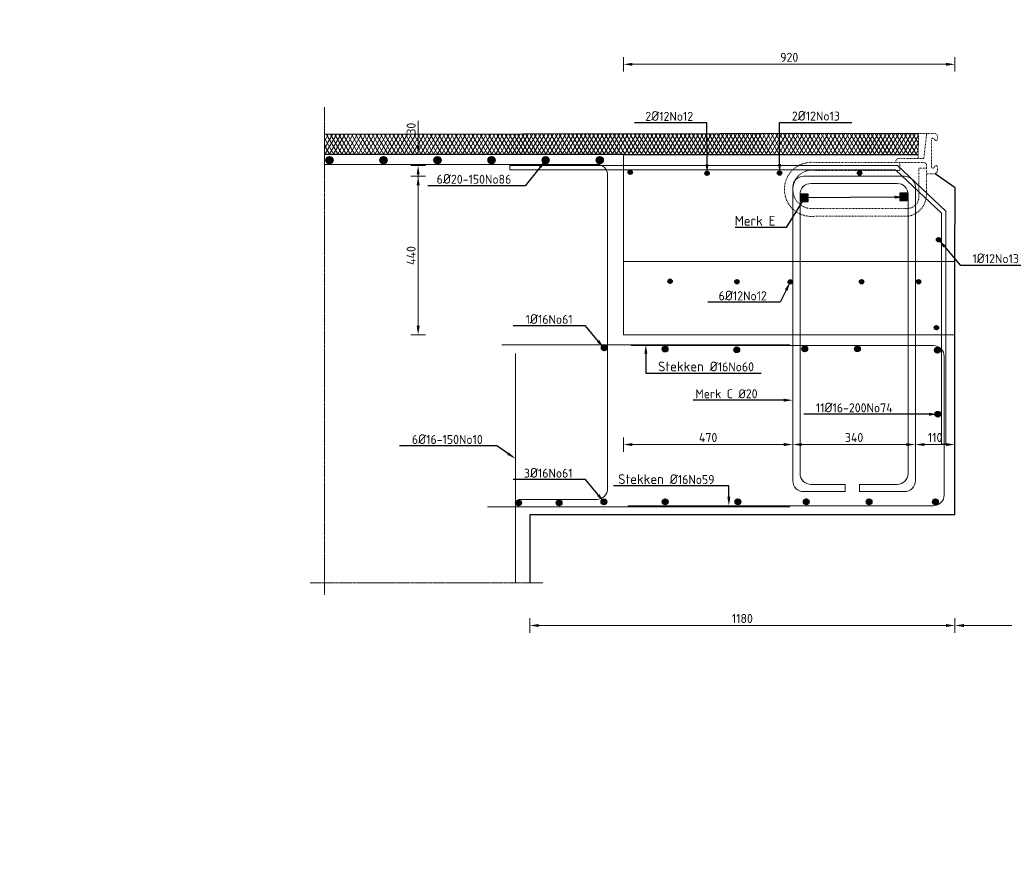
# Model space of a CAD drawing. Header units: millimetres. Extents: x -8028558 to 327273, y -63352 to 83293.
# Tile 73 of 195: x 98074 to 100806, y -25662 to -23295. Entities that reach past the tile are written whole.
import ezdxf
from ezdxf import colors
from ezdxf.entities.mleader import LeaderData, LeaderLine
from ezdxf.math import Vec2, Vec3

# ---------------------------------------------------------------- set-up
doc = ezdxf.new("R2010")
doc.units = ezdxf.units.MM
doc.linetypes.add('NLCS-HIDDEN', pattern=[4, 2, -2])
doc.linetypes.add('XX-AFBREEK', pattern=[7, 4, -1, 1, -1])
for name, color, linetype, lineweight in [('B-CO-BC-AFBREEKLIJN-G', 7, 'XX-AFBREEK', 18), ('B-CO-BC-BETONVORM-AD', 252, 'Continuous', 18), ('B-CO-BC-BETONVORM-GD', 90, 'Continuous', 25), ('B-CO-BC-BETONVORM-M', 7, 'Continuous', 18), ('B-CO-BC-STORTNAAD-G', 10, 'BC-STORTNAAD', 18), ('B-CO-BC-WAPENING-GD', 130, 'Continuous', 25), ('B-CO-BC-WAPENING_HOOFDWAPENING-G', 170, 'Continuous', 18), ('B-CO-SC-STAALVORM-GN', 10, 'NLCS-HIDDEN', 13), ('B-CO-VH-VERHARDING_ASFALT-A', 252, 'Continuous', 18), ('V-CO-BC-BETONVORM-M', 7, 'Continuous', 18), ('X-XX-AL-T25', 7, 'Continuous', 25), ('X-XX-AL-VERWIJZING-T25', 7, 'Continuous', 25)]:
    doc.layers.add(name, color=color, linetype=linetype, lineweight=lineweight)
doc.styles.add('NLCS-ISO-MM10-T25', font='NLCS-ISO.ttf', dxfattribs={"height": 25})
doc.linetypes.add('BC-STORTNAAD', pattern='A,15,-1,[175,NLCS.SHX,S=1,R=0,X=0,Y=0],-1', length=17)
doc.dimstyles.new('NLCS-MM10-T25-PIJL_L0_H0', dxfattribs={"dimscale": 10, "dimtxt": 2.5, "dimasz": 2.5, "dimexe": 2, "dimexo": 2, "dimgap": 0.7, "dimtad": 1, "dimdec": 0, "dimzin": 0, "dimdsep": 46, "dimtxsty": 'NLCS-ISO-MM10-T25', "dimcen": 0, "dimdle": 2, "dimclrd": 256, "dimclre": 256, "dimclrt": 256, "dimadec": 0, "dimazin": 0, "dimtfac": 1, "dimtdec": 3, "dimtofl": 0, "dimtmove": 0, "dimatfit": 3, "dimfxl": 2, "dimfxlon": 1, "dimtfillclr": 256, "dimtolj": 1, "dimtzin": 0, "dimlwd": -1, "dimlwe": -1, "dimarcsym": 0})

# ---------------------------------------------------------------- blocks, each defined once
blk = doc.blocks.new('*D2028')
at = {"layer": 'B-CO-BC-BETONVORM-M', "transparency": 16777216}
for p, q in [((100219.5, -24454.5), (100219.5, -24494.5)), ((100559.5, -24454.5), (100559.5, -24494.5)), ((100244.5, -24474.5), (100534.5, -24474.5))]:
    blk.add_line(p, q, dxfattribs=at)
for points in [[(100244.5, -24470.3), (100244.5, -24478.7), (100219.5, -24474.5)], [(100534.5, -24470.3), (100534.5, -24478.7), (100559.5, -24474.5)]]:
    blk.add_solid(points, dxfattribs=at)
at = {"layer": 'B-CO-BC-BETONVORM-M', "transparency": 16777216, "insert": (100389.5, -24455), "char_height": 25, "attachment_point": 5, "style": 'NLCS-ISO-MM10-T25'}
blk.add_mtext('\\A1;340', dxfattribs=at)
blk = doc.blocks.new('*D1925')
at = {"layer": 'V-CO-BC-BETONVORM-M', "transparency": 16777216}
for p, q in [((100559.5, -24454.5), (100559.5, -24494.5)), ((100669.5, -24454.5), (100669.5, -24494.5)), ((100584.5, -24474.5), (100644.5, -24474.5))]:
    blk.add_line(p, q, dxfattribs=at)
for points in [[(100584.5, -24470.3), (100584.5, -24478.7), (100559.5, -24474.5)], [(100644.5, -24470.3), (100644.5, -24478.7), (100669.5, -24474.5)]]:
    blk.add_solid(points, dxfattribs=at)
at = {"layer": 'V-CO-BC-BETONVORM-M', "transparency": 16777216, "insert": (100614.5, -24455), "char_height": 25, "attachment_point": 5, "style": 'NLCS-ISO-MM10-T25'}
blk.add_mtext('\\A1;110', dxfattribs=at)
blk = doc.blocks.new('*D1926')
at = {"layer": 'V-CO-BC-BETONVORM-M', "transparency": 16777216}
for p, q in [((99749.5, -23439.2), (99749.5, -23399.2)), ((100669.5, -23439.2), (100669.5, -23399.2)), ((99774.5, -23419.2), (100644.5, -23419.2))]:
    blk.add_line(p, q, dxfattribs=at)
for points in [[(99774.5, -23415), (99774.5, -23423.3), (99749.5, -23419.2)], [(100644.5, -23415), (100644.5, -23423.3), (100669.5, -23419.2)]]:
    blk.add_solid(points, dxfattribs=at)
at = {"layer": 'V-CO-BC-BETONVORM-M', "transparency": 16777216, "insert": (100209.5, -23399.7), "char_height": 25, "attachment_point": 5, "style": 'NLCS-ISO-MM10-T25'}
blk.add_mtext('\\A1;920', dxfattribs=at)
blk = doc.blocks.new('*D1927')
at = {"layer": 'V-CO-BC-BETONVORM-M', "transparency": 16777216}
for p, q in [((100893.5, -24169.9), (100933.5, -24169.9)), ((100913.5, -24644.9), (100913.5, -24194.9)), ((100893.5, -24669.9), (100933.5, -24669.9))]:
    blk.add_line(p, q, dxfattribs=at)
for points in [[(100909.3, -24194.9), (100917.6, -24194.9), (100913.5, -24169.9)], [(100909.3, -24644.9), (100917.6, -24644.9), (100913.5, -24669.9)]]:
    blk.add_solid(points, dxfattribs=at)
at = {"layer": 'V-CO-BC-BETONVORM-M', "transparency": 16777216, "insert": (100894, -24419.9), "char_height": 25, "attachment_point": 5, "rotation": 90, "style": 'NLCS-ISO-MM10-T25'}
blk.add_mtext('\\A1;500', dxfattribs=at)
blk = doc.blocks.new('*D2003')
at = {"layer": 'V-CO-BC-BETONVORM-M', "transparency": 16777216}
for p, q in [((99489.5, -24956.8), (99489.5, -24996.8)), ((100669.5, -24956.8), (100669.5, -24996.8)), ((100644.5, -24976.8), (99514.5, -24976.8))]:
    blk.add_line(p, q, dxfattribs=at)
for points in [[(99514.5, -24972.6), (99514.5, -24981), (99489.5, -24976.8)], [(100644.5, -24972.6), (100644.5, -24981), (100669.5, -24976.8)]]:
    blk.add_solid(points, dxfattribs=at)
at = {"layer": 'V-CO-BC-BETONVORM-M', "transparency": 16777216, "insert": (100079.5, -24957.3), "char_height": 25, "attachment_point": 5, "style": 'NLCS-ISO-MM10-T25'}
blk.add_mtext('\\A1;1180', dxfattribs=at)
blk = doc.blocks.new('*D2004')
at = {"layer": 'V-CO-BC-BETONVORM-M', "transparency": 16777216}
for p, q in [((100669.5, -24956.8), (100669.5, -24996.8)), ((101122.3, -24956.8), (101122.3, -24996.8)), ((101097.3, -24976.8), (100694.5, -24976.8))]:
    blk.add_line(p, q, dxfattribs=at)
for points in [[(100694.5, -24972.6), (100694.5, -24981), (100669.5, -24976.8)], [(101097.3, -24972.6), (101097.3, -24981), (101122.3, -24976.8)]]:
    blk.add_solid(points, dxfattribs=at)
at = {"layer": 'V-CO-BC-BETONVORM-M', "transparency": 16777216, "insert": (100895.9, -24957.3), "char_height": 25, "attachment_point": 5, "style": 'NLCS-ISO-MM10-T25'}
blk.add_mtext('\\A1;Var', dxfattribs=at)
blk = doc.blocks.new('*D1991')
at = {"layer": 'V-CO-BC-BETONVORM-M', "transparency": 16777216}
for p, q in [((100893.5, -23669.9), (100933.5, -23669.9)), ((100913.5, -24144.9), (100913.5, -23694.9)), ((100893.5, -24169.9), (100933.5, -24169.9))]:
    blk.add_line(p, q, dxfattribs=at)
for points in [[(100909.3, -23694.9), (100917.6, -23694.9), (100913.5, -23669.9)], [(100909.3, -24144.9), (100917.6, -24144.9), (100913.5, -24169.9)]]:
    blk.add_solid(points, dxfattribs=at)
at = {"layer": 'V-CO-BC-BETONVORM-M', "transparency": 16777216, "insert": (100894, -23919.9), "char_height": 25, "attachment_point": 5, "rotation": 90, "style": 'NLCS-ISO-MM10-T25'}
blk.add_mtext('\\A1;500', dxfattribs=at)
blk = doc.blocks.new('*D1992')
at = {"layer": 'V-CO-BC-BETONVORM-M', "transparency": 16777216}
for p, q in [((99199.7, -23729.9), (99159.7, -23729.9)), ((99179.7, -24144.9), (99179.7, -23754.9)), ((99199.7, -24169.9), (99159.7, -24169.9))]:
    blk.add_line(p, q, dxfattribs=at)
for points in [[(99175.6, -23754.9), (99183.9, -23754.9), (99179.7, -23729.9)], [(99175.6, -24144.9), (99183.9, -24144.9), (99179.7, -24169.9)]]:
    blk.add_solid(points, dxfattribs=at)
at = {"layer": 'V-CO-BC-BETONVORM-M', "transparency": 16777216, "insert": (99160.2, -23949.9), "char_height": 25, "attachment_point": 5, "rotation": 90, "style": 'NLCS-ISO-MM10-T25'}
blk.add_mtext('\\A1;440', dxfattribs=at)
blk = doc.blocks.new('*D1993')
at = {"layer": 'V-CO-BC-BETONVORM-M', "transparency": 16777216}
for p, q in [((99179.7, -23644.9), (99179.7, -23575.9)), ((99199.7, -23669.9), (99159.7, -23669.9)), ((99199.7, -23699.9), (99159.7, -23699.9)), ((99179.7, -23724.9), (99179.7, -23749.9))]:
    blk.add_line(p, q, dxfattribs=at)
for points in [[(99175.6, -23644.9), (99183.9, -23644.9), (99179.7, -23669.9)], [(99175.6, -23724.9), (99183.9, -23724.9), (99179.7, -23699.9)]]:
    blk.add_solid(points, dxfattribs=at)
at = {"layer": 'V-CO-BC-BETONVORM-M', "transparency": 16777216, "insert": (99160.2, -23597.9), "char_height": 25, "attachment_point": 5, "rotation": 90, "style": 'NLCS-ISO-MM10-T25'}
blk.add_mtext('\\A1;30', dxfattribs=at)
blk = doc.blocks.new('*D2033')
at = {"layer": 'B-CO-BC-BETONVORM-M', "transparency": 16777216}
for p, q in [((99749.5, -24454.5), (99749.5, -24494.5)), ((100219.5, -24494.5), (100219.5, -24454.5)), ((99774.5, -24474.5), (100194.5, -24474.5))]:
    blk.add_line(p, q, dxfattribs=at)
for points in [[(99774.5, -24470.3), (99774.5, -24478.7), (99749.5, -24474.5)], [(100194.5, -24470.3), (100194.5, -24478.7), (100219.5, -24474.5)]]:
    blk.add_solid(points, dxfattribs=at)
at = {"layer": 'B-CO-BC-BETONVORM-M', "transparency": 16777216, "insert": (99984.5, -24455), "char_height": 25, "attachment_point": 5, "style": 'NLCS-ISO-MM10-T25'}
blk.add_mtext('\\A1;470', dxfattribs=at)

msp = doc.modelspace()

# ---------------------------------------------------------------- hatches: boundary and pattern name
at = {"layer": 'B-CO-BC-BETONVORM-AD'}
h = msp.add_hatch(dxfattribs=at)
h.set_pattern_fill('ACO-BETON_GEWAPEND', color=256, pattern_type=2)
h.set_pattern_definition([(45, (-6394.129, 7407.5256), (-1.414213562, 1.414213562), [])])
edge = h.paths.add_edge_path()
edge.add_arc((98933.6, -23685.1), 10, 0, 360)
h = msp.add_hatch(dxfattribs=at)
h.set_pattern_fill('ACO-BETON_GEWAPEND', color=256, pattern_type=2)
h.set_pattern_definition([(45, (-6244.129, 7407.5256), (-1.414213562, 1.414213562), [])])
edge = h.paths.add_edge_path()
edge.add_arc((99083.6, -23685.1), 10, 0, 360)
h = msp.add_hatch(dxfattribs=at)
h.set_pattern_fill('ACO-BETON_GEWAPEND', color=256, pattern_type=2)
h.set_pattern_definition([(45, (-6094.129, 7407.5256), (-1.414213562, 1.414213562), [])])
edge = h.paths.add_edge_path()
edge.add_arc((99233.6, -23685.1), 10, 0, 360)
h = msp.add_hatch(dxfattribs=at)
h.set_pattern_fill('ACO-BETON_GEWAPEND', color=256, pattern_type=2)
h.set_pattern_definition([(45, (-5944.129, 7407.5256), (-1.414213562, 1.414213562), [])])
edge = h.paths.add_edge_path()
edge.add_arc((99383.6, -23685.1), 10, 0, 360)
h = msp.add_hatch(dxfattribs=at)
h.set_pattern_fill('ACO-BETON_GEWAPEND', color=256, pattern_type=2)
h.set_pattern_definition([(45, (-5794.129, 7407.5256), (-1.414213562, 1.414213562), [])])
edge = h.paths.add_edge_path()
edge.add_arc((99533.6, -23685.1), 10, 0, 360)
h = msp.add_hatch(dxfattribs=at)
h.set_pattern_fill('ACO-BETON_GEWAPEND', color=256, pattern_type=2)
h.set_pattern_definition([(45, (-5644.129, 7407.5256), (-1.414213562, 1.414213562), [])])
edge = h.paths.add_edge_path()
edge.add_arc((99683.6, -23685.1), 10, 0, 360)
h = msp.add_hatch(dxfattribs=at)
h.set_pattern_fill('ACO-BETON_GEWAPEND', color=256, pattern_type=2)
h.set_pattern_definition([(45, (-5564.236, 7221.8486), (-1.414213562, 1.414213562), [])])
edge = h.paths.add_edge_path()
edge.add_arc((99768.3, -23718.8), 6, 0, 360)
h = msp.add_hatch(dxfattribs=at)
h.set_pattern_fill('ACO-BETON_GEWAPEND', color=256, pattern_type=2)
h.set_pattern_definition([(45, (-5351.1171, 7219.093), (-1.414213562, 1.414213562), [])])
edge = h.paths.add_edge_path()
edge.add_arc((99981.4, -23721.6), 6, 0, 360)
h = msp.add_hatch(dxfattribs=at)
h.set_pattern_fill('ACO-BETON_GEWAPEND', color=256, pattern_type=2)
h.set_pattern_definition([(45, (-5149.7073, 7219.7749), (-1.414213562, 1.414213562), [])])
edge = h.paths.add_edge_path()
edge.add_arc((100182.8, -23720.9), 6, 0, 360)
h = msp.add_hatch(dxfattribs=at)
h.set_pattern_fill('ACO-BETON_GEWAPEND', color=256, pattern_type=2)
h.set_pattern_definition([(45, (-4927.8747, 7219.7749), (-1.414213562, 1.414213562), [])])
edge = h.paths.add_edge_path()
edge.add_arc((100404.7, -23720.9), 6, 0, 360)
h = msp.add_hatch(dxfattribs=at)
h.set_pattern_fill('ACO-BETON_GEWAPEND', color=256, pattern_type=2)
h.set_pattern_definition([(45, (-6562.1087, 3833.3407), (-1.414213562, 1.414213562), [])])
edge = h.paths.add_edge_path()
edge.add_arc((100624, -23905.9), 6, 180, 540, ccw=False)
h = msp.add_hatch(dxfattribs=at)
h.set_pattern_fill('ACO-BETON_GEWAPEND', color=256, pattern_type=2)
h.set_pattern_definition([(45, (-5851.0406, 3717.8311), (-1.414213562, 1.414213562), [])])
edge = h.paths.add_edge_path()
edge.add_arc((99878.8, -24021.4), 6, 180, 540, ccw=False)
h = msp.add_hatch(dxfattribs=at)
h.set_pattern_fill('ACO-BETON_GEWAPEND', color=256, pattern_type=2)
h.set_pattern_definition([(45, (-6036.5116, 3716.5579), (-1.414213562, 1.414213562), [])])
edge = h.paths.add_edge_path()
edge.add_arc((100064.3, -24022.7), 6, 180, 540, ccw=False)
h = msp.add_hatch(dxfattribs=at)
h.set_pattern_fill('ACO-BETON_GEWAPEND', color=256, pattern_type=2)
h.set_pattern_definition([(45, (-6236.5575, 3715.9209), (-1.414213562, 1.414213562), [])])
edge = h.paths.add_edge_path()
edge.add_arc((100212.3, -24023.3), 6, 180, 540, ccw=False)
h = msp.add_hatch(dxfattribs=at)
h.set_pattern_fill('ACO-BETON_GEWAPEND', color=256, pattern_type=2)
h.set_pattern_definition([(45, (-6382.54, 3716.6097), (-1.414213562, 1.414213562), [])])
edge = h.paths.add_edge_path()
edge.add_arc((100410.3, -24022.6), 6, 180, 540, ccw=False)
h = msp.add_hatch(dxfattribs=at)
h.set_pattern_fill('ACO-BETON_GEWAPEND', color=256, pattern_type=2)
h.set_pattern_definition([(45, (-6617.7117, 3716.6097), (-1.414213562, 1.414213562), [])])
edge = h.paths.add_edge_path()
edge.add_arc((100568.4, -24022.6), 6, 180, 540, ccw=False)
h = msp.add_hatch(dxfattribs=at)
h.set_pattern_fill('ACO-BETON_GEWAPEND', color=256, pattern_type=2)
h.set_pattern_definition([(45, (-6568.1032, 3589.1503), (-1.414213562, 1.414213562), [])])
edge = h.paths.add_edge_path()
edge.add_arc((100618, -24150.1), 6, 180, 540, ccw=False)
h = msp.add_hatch(dxfattribs=at)
h.set_pattern_fill('ACO-BETON_GEWAPEND', color=256, pattern_type=2)
h.set_pattern_definition([(45, (-5635.2576, 7211.3649), (-1.414213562, 1.414213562), [])])
h.paths.add_polyline_path([(99704.3, -24206.4, 1), (99688.3, -24206.4, 1)])
h = msp.add_hatch(dxfattribs=at)
h.set_pattern_fill('ACO-BETON_GEWAPEND', color=256, pattern_type=2)
h.set_pattern_definition([(45, (-5637.8504, 7207.3851), (-1.414213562, 1.414213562), [])])
h.paths.add_polyline_path([(99872.9, -24209.4, 1), (99856.9, -24209.4, 1)])
h = msp.add_hatch(dxfattribs=at)
h.set_pattern_fill('ACO-BETON_GEWAPEND', color=256, pattern_type=2)
h.set_pattern_definition([(45, (-5589.1681, 7207.3851), (-1.414213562, 1.414213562), [])])
h.paths.add_polyline_path([(100071.8, -24211.4, 1), (100055.8, -24211.4, 1)])
h = msp.add_hatch(dxfattribs=at)
h.set_pattern_fill('ACO-BETON_GEWAPEND', color=256, pattern_type=2)
h.set_pattern_definition([(45, (-5687.7077, 7205.8415), (-1.414213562, 1.414213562), [])])
h.paths.add_polyline_path([(100260.7, -24208.9, 1), (100244.7, -24208.9, 1)])
h = msp.add_hatch(dxfattribs=at)
h.set_pattern_fill('ACO-BETON_GEWAPEND', color=256, pattern_type=2)
h.set_pattern_definition([(45, (-5675.7492, 7208.0346), (-1.414213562, 1.414213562), [])])
h.paths.add_polyline_path([(100406.8, -24208.7, 1), (100390.8, -24208.7, 1)])
h = msp.add_hatch(dxfattribs=at)
h.set_pattern_fill('ACO-BETON_GEWAPEND', color=256, pattern_type=2)
h.set_pattern_definition([(45, (-5601.9966, 7205.2627), (-1.414213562, 1.414213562), [])])
h.paths.add_polyline_path([(100628.7, -24212.5, 1), (100612.7, -24212.5, 1)])
h = msp.add_hatch(dxfattribs=at)
h.set_pattern_fill('ACO-BETON_GEWAPEND', color=256, pattern_type=2)
h.set_pattern_definition([(45, (-5642.8356, 7303.5457), (-1.414213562, 1.414213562), [])])
h.paths.add_polyline_path([(100630, -24390.4, 1), (100614, -24390.4, 1)])
h = msp.add_hatch(dxfattribs=at)
h.set_pattern_fill('ACO-BETON_GEWAPEND', color=256, pattern_type=2)
h.set_pattern_definition([(45, (-5587.5052, 7199.849), (-1.414213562, 1.414213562), [])])
h.paths.add_polyline_path([(99466.3, -24636.6, 1), (99450.3, -24636.6, 1)])
h = msp.add_hatch(dxfattribs=at)
h.set_pattern_fill('ACO-BETON_GEWAPEND', color=256, pattern_type=2)
h.set_pattern_definition([(45, (-5660.6268, 7200.2837), (-1.414213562, 1.414213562), [])])
h.paths.add_polyline_path([(99578.8, -24636.2, 1), (99562.8, -24636.2, 1)])
h = msp.add_hatch(dxfattribs=at)
h.set_pattern_fill('ACO-BETON_GEWAPEND', color=256, pattern_type=2)
h.set_pattern_definition([(45, (-5720.094, 7203.0579), (-1.414213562, 1.414213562), [])])
h.paths.add_polyline_path([(99703.2, -24633.4, 1), (99687.2, -24633.4, 1)])
h = msp.add_hatch(dxfattribs=at)
h.set_pattern_fill('ACO-BETON_GEWAPEND', color=256, pattern_type=2)
h.set_pattern_definition([(45, (-5724.4566, 7203.0579), (-1.414213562, 1.414213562), [])])
h.paths.add_polyline_path([(99873.3, -24633.4, 1), (99857.3, -24633.4, 1)])
h = msp.add_hatch(dxfattribs=at)
h.set_pattern_fill('ACO-BETON_GEWAPEND', color=256, pattern_type=2)
h.set_pattern_definition([(45, (-5676.2036, 7203.0579), (-1.414213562, 1.414213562), [])])
h.paths.add_polyline_path([(100075.2, -24633.4, 1), (100059.2, -24633.4, 1)])
h = msp.add_hatch(dxfattribs=at)
h.set_pattern_fill('ACO-BETON_GEWAPEND', color=256, pattern_type=2)
h.set_pattern_definition([(45, (-5665.8959, 7203.0579), (-1.414213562, 1.414213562), [])])
h.paths.add_polyline_path([(100264.9, -24633.4, 1), (100248.9, -24633.4, 1)])
h = msp.add_hatch(dxfattribs=at)
h.set_pattern_fill('ACO-BETON_GEWAPEND', color=256, pattern_type=2)
h.set_pattern_definition([(45, (-5659.7523, 7203.0579), (-1.414213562, 1.414213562), [])])
h.paths.add_polyline_path([(100439.1, -24633.4, 1), (100423.1, -24633.4, 1)])
h = msp.add_hatch(dxfattribs=at)
h.set_pattern_fill('ACO-BETON_GEWAPEND', color=256, pattern_type=2)
h.set_pattern_definition([(45, (-5614.9106, 7203.0579), (-1.414213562, 1.414213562), [])])
h.paths.add_polyline_path([(100623.2, -24633.4, 1), (100607.2, -24633.4, 1)])
at = {"layer": 'B-CO-VH-VERHARDING_ASFALT-A'}
h = msp.add_hatch(dxfattribs=at)
h.set_pattern_fill('AVH-ASFALT', color=256, scale=10, pattern_type=2)
h.set_pattern_definition([(60, (100013.164, -16118.199), (-8.660254, 5), []), (120, (100013.164, -16118.199), (-8.660254, -5), [])])
h.paths.add_polyline_path([(99749.5, -23669.9), (99748.4, -23612.3), (98919.6, -23613.6), (98919.6, -23669.9)])
h.paths.add_polyline_path([(99748.4, -23612.3), (99749.5, -23669.9), (100567.5, -23669.9), (100568.4, -23610.9), (100098.3, -23611.7), (99833.9, -23612.1)])
h.paths.add_polyline_path([(99833.9, -23612.1), (100098.3, -23611.7), (100093.2, -23611.7)], flags=17)
h.paths.add_polyline_path([(101223.7, -23611), (101224.2, -23662.1), (102029.5, -23611)])
h.paths.add_polyline_path([(102877.5, -23662.1), (102877.5, -23611), (102029.5, -23611), (101224.2, -23662.1), (102042.6, -23662.1)])
at = {"layer": 'X-XX-AL-T25', "true_color": 0x636466}
h = msp.add_hatch(color=251, dxfattribs=at)
h.dxf.hatch_style = 1
h.paths.add_polyline_path([(100261.9, -23779.9), (100241.9, -23779.9), (100241.9, -23799.9), (100261.9, -23799.9)])
h = msp.add_hatch(color=251, dxfattribs=at)
h.dxf.hatch_style = 1
h.paths.add_polyline_path([(100536.8, -23777.2), (100516.8, -23777.2), (100516.8, -23797.2), (100536.8, -23797.2)])

# ---------------------------------------------------------------- linework, layer by layer
at = {"layer": 'B-CO-BC-AFBREEKLIJN-G', "flags": 128}
for points in [[(98919.6, -23538.4), (98919.6, -24891.3)], [(99526.1, -24858.2), (98879.9, -24858.2)]]:
    msp.add_lwpolyline(points, dxfattribs=at)
at = {"layer": 'B-CO-BC-BETONVORM-GD', "ltscale": 500}
msp.add_line((100669.5, -24169.9), (100669.5, -23966.9), dxfattribs=at)
at = {"layer": 'B-CO-BC-BETONVORM-GD', "ltscale": 500, "flags": 128}
for points in [[(100568.4, -23610.9), (98919.6, -23613.6)], [(99749.5, -23669.9), (98919.6, -23669.9)], [(99749.5, -23669.9), (100567.5, -23669.9)], [(100669.5, -23966.9), (100669.7, -23761.9), (100614.1, -23723.5)], [(100669.5, -24669.9), (100669.5, -24169.9)], [(100669.5, -24669.9), (99489.5, -24669.9), (99489.5, -24858.2)]]:
    msp.add_lwpolyline(points, dxfattribs=at)
at = {"layer": 'B-CO-BC-STORTNAAD-G'}
msp.add_line((100669.5, -23966.9), (99749.5, -23966.9), dxfattribs=at)
at = {"layer": 'B-CO-BC-STORTNAAD-G', "flags": 128}
for points in [[(99749.5, -24169.9), (99749.5, -23669.9)], [(100669.5, -24169.9), (99749.5, -24169.9)]]:
    msp.add_lwpolyline(points, dxfattribs=at)
at = {"layer": 'B-CO-BC-WAPENING-GD'}
for points in [[(100241.9, -23799.9), (100261.9, -23799.9), (100261.9, -23779.9), (100241.9, -23779.9)], [(100516.8, -23797.2), (100536.8, -23797.2), (100536.8, -23777.2), (100516.8, -23777.2)]]:
    msp.add_lwpolyline(points, close=True, dxfattribs=at)
for centre, radius in [((98933.6, -23685.1), 10), ((99083.6, -23685.1), 10), ((99233.6, -23685.1), 10), ((99383.6, -23685.1), 10), ((99533.6, -23685.1), 10), ((99683.6, -23685.1), 10), ((99768.3, -23718.8), 6), ((99981.4, -23721.6), 6), ((100182.8, -23720.9), 6), ((100404.7, -23720.9), 6), ((100624, -23905.9), 6), ((99878.8, -24021.4), 6), ((100064.3, -24022.7), 6), ((100212.3, -24023.3), 6), ((100410.3, -24022.6), 6), ((100568.4, -24022.6), 6), ((100618, -24150.1), 6), ((99696.3, -24206.4), 8), ((99864.9, -24209.4), 8), ((100063.8, -24211.4), 8), ((100252.7, -24208.9), 8), ((100398.8, -24208.7), 8), ((100620.7, -24212.5), 8), ((100622, -24390.4), 8), ((99458.3, -24636.6), 8), ((99570.8, -24636.2), 8), ((99695.2, -24633.4), 8), ((99865.3, -24633.4), 8), ((100067.2, -24633.4), 8), ((100256.9, -24633.4), 8), ((100431.1, -24633.4), 8), ((100615.2, -24633.4), 8)]:
    msp.add_circle(centre, radius, dxfattribs=at)
at = {"layer": 'B-CO-BC-WAPENING_HOOFDWAPENING-G', "flags": 128}
for points in [[(99458.3, -24626.6), (99675.6, -24626.6, 0.414214), (99705.6, -24596.6), (99705.6, -23727, 0.414214), (99675.6, -23697), (98919.6, -23697)], [(99762, -24644.4), (100609.5, -24644.4, 0.414214), (100639.5, -24614.4), (100639.5, -24229.9, 0.414214), (100609.5, -24199.9), (99771.2, -24199.9)]]:
    msp.add_lwpolyline(points, format="xyb", dxfattribs=at)
at = {"layer": 'B-CO-BC-WAPENING_HOOFDWAPENING-G', "ltscale": 500, "flags": 128}
msp.add_lwpolyline([(100643.8, -24473.2), (100631.8, -24473.2), (100631.8, -23831.9), (100504.8, -23711.9), (99434.6, -23711.9), (99434.6, -23699.9), (100509.6, -23699.9), (100643.8, -23826.8)], close=True, dxfattribs=at)
msp.add_lwpolyline([(100424.3, -23711.9), (100430.4, -23711.9)], dxfattribs=at)
at = {"layer": 'B-CO-BC-WAPENING_HOOFDWAPENING-G', "flags": 128}
msp.add_lwpolyline([(100364.5, -24585.3), (100269.5, -24585.3, -0.414214), (100239.5, -24555.3), (100239.5, -23779.9, -0.414214), (100269.5, -23749.9), (100509.5, -23749.9, -0.414214), (100539.5, -23779.9), (100539.5, -24555.3, -0.414214), (100509.5, -24585.3), (100404.5, -24585.3), (100404.5, -24605.3), (100529.5, -24605.3, 0.414214), (100559.5, -24575.3), (100559.5, -23759.9, 0.414214), (100529.5, -23729.9), (100249.5, -23729.9, 0.414214), (100219.5, -23759.9), (100219.5, -24575.3, 0.414214), (100249.5, -24605.3), (100364.5, -24605.3)], format="xyb", close=True, dxfattribs=at)
for points in [[(100211.2, -24197.3), (99412.2, -24197.3)], [(99449.5, -24858.2), (99449.5, -24221.6)], [(100211.2, -24647.2), (99371.8, -24647.2)]]:
    msp.add_lwpolyline(points, dxfattribs=at)
at = {"layer": 'B-CO-SC-STAALVORM-GN', "flags": 128}
for points in [[(100505, -23691.8), (100505, -23685.8), (100510.6, -23680.2), (100582.9, -23680.2), (100591, -23610.9), (100614.9, -23610.9), (100620.7, -23616.7), (100620.7, -23627.5, -0.748975), (100614.1, -23629.4, 0.045064), (100610.9, -23625.3, 0.61982), (100604.2, -23627.3), (100604.2, -23704, 0.61982), (100610.9, -23706, 0.045064), (100614.1, -23701.9, -0.748975), (100620.7, -23703.8), (100620.7, -23717), (100614.1, -23723.5), (100590.9, -23723.5)], [(100590.9, -23707.2), (100568.9, -23707.2), (100568.9, -23793.2, -0.345533), (100538.2, -23819), (100281.2, -23819, -1.164308), (100280.7, -23713.5), (100516.7, -23713.5), (100516.7, -23691.8), (100280.7, -23691.8, 1.138882), (100281.2, -23840.8), (100538.2, -23840.8, 0.369259), (100590.1, -23782.2), (100590.9, -23762.3), (100590.9, -23700, 0.3609), (100584.1, -23691.8), (100516.7, -23691.8)]]:
    msp.add_lwpolyline(points, format="xyb", dxfattribs=at)
msp.add_lwpolyline([(100591, -23610.9), (100568.4, -23610.9), (100567.3, -23680.2)], dxfattribs=at)

# ---------------------------------------------------------------- dimensions: what is measured, and where the dimension line sits
at = {"layer": 'B-CO-BC-BETONVORM-M'}
for base, p1, p2, picture, middle in [((100219.5, -24474.5), (99749.5, -24169.9), (100219.5, -24575.3), '*D2033', (99984.5, -24455)), ((100559.5, -24474.5), (100219.5, -24167.6), (100559.5, -24167.6), '*D2028', (100389.5, -24455))]:
    dim = msp.add_linear_dim(base=base, p1=p1, p2=p2, dimstyle='NLCS-MM10-T25-PIJL_L0_H0', dxfattribs=at)
    dim.commit()
    dim.dimension.update_dxf_attribs({"geometry": picture, "text_midpoint": middle})
at = {"layer": 'V-CO-BC-BETONVORM-M'}
for base, p1, p2, picture, middle in [((100669.5, -23419.2), (99749.5, -24169.9), (100669.5, -24169.9), '*D1926', (100209.5, -23399.7)), ((100669.5, -24474.5), (100559.5, -24167.6), (100669.5, -24169.9), '*D1925', (100614.5, -24455)), ((99489.5, -24976.8), (100669.5, -24669.9), (99489.5, -24669.9), '*D2003', (100079.5, -24957.3))]:
    dim = msp.add_linear_dim(base=base, p1=p1, p2=p2, dimstyle='NLCS-MM10-T25-PIJL_L0_H0', dxfattribs=at)
    dim.commit()
    dim.dimension.update_dxf_attribs({"geometry": picture, "text_midpoint": middle})
for base, p1, p2, picture, middle in [((99179.7, -23669.9), (99749.5, -23699.9), (99749.5, -23669.9), '*D1993', (99160.2, -23597.9)), ((100913.5, -23669.9), (100669.5, -24169.9), (100557, -23669.9), '*D1991', (100894, -23919.9)), ((99179.7, -23729.9), (99749.5, -24169.9), (100389.5, -23729.9), '*D1992', (99160.2, -23949.9)), ((100913.5, -24169.9), (100669.5, -24669.9), (100669.5, -24169.9), '*D1927', (100894, -24419.9))]:
    dim = msp.add_linear_dim(base=base, p1=p1, p2=p2, angle=90, dimstyle='NLCS-MM10-T25-PIJL_L0_H0', dxfattribs=at)
    dim.commit()
    dim.dimension.update_dxf_attribs({"geometry": picture, "text_midpoint": middle})
dim = msp.add_linear_dim(base=(100669.5, -24976.8), p1=(101122.3, -24669.9), p2=(100669.5, -24669.9), text='Var', dimstyle='NLCS-MM10-T25-PIJL_L0_H0', dxfattribs=at)
dim.commit()
dim.dimension.update_dxf_attribs({"geometry": '*D2004', "text_midpoint": (100895.9, -24957.3)})

# ---------------------------------------------------------------- leaders
at = {"layer": 'X-XX-AL-VERWIJZING-T25'}
ml = msp.add_multileader_mtext('Standard', dxfattribs=at)
ml.set_content('Merk B', color=256, style='NLCS-ISO-MM10-T25')
ml.set_leader_properties(color=256, linetype='ByLayer', lineweight=-1)
ml.build(insert=Vec2(0, 0))
ml.multileader.update_dxf_attribs({"text_left_attachment_type": 5, "text_right_attachment_type": 5, "dogleg_length": 25, "arrow_head_size": 25})
ctx = ml.context
ctx.base_point, ctx.char_height, ctx.arrow_head_size, ctx.landing_gap_size, ctx.plane_origin = Vec3(137517.8, -36029.7), 25, 25, 9, Vec3(137783.2, -36013.1)
ctx.left_attachment, ctx.right_attachment = 5, 5
notes = []
notes.append((ctx, [(0, (0, 0, 0), (0, 0), (1, 0), 1, [])]))
ctx.mtext.insert, ctx.mtext.flow_direction = Vec3(137526.8, -35999.7), 5
ml = msp.add_multileader_mtext('Standard', dxfattribs=at)
ml.set_content('2{\\H1.08333x;Ø}12No12', color=256, style='NLCS-ISO-MM10-T25')
ml.set_leader_properties(color=256, linetype='ByLayer', lineweight=-1)
ml.build(insert=Vec2(0, 0))
ml.multileader.update_dxf_attribs({"text_left_attachment_type": 5, "text_right_attachment_type": 5, "dogleg_length": 25, "arrow_head_size": 25})
ctx = ml.context
ctx.base_point, ctx.char_height, ctx.arrow_head_size, ctx.landing_gap_size, ctx.plane_origin = Vec3(99801.1, -23581.5), 25, 25, 9, Vec3(100281.7, -23698.8)
ctx.left_attachment, ctx.right_attachment = 5, 5
notes.append((ctx, [(0, (1, 1, 0), (99981.2, -23581.5), (-1, 0), 25, [(0, [(99981.4, -23721.6)], 0, [])])]))
ctx.mtext.insert, ctx.mtext.flow_direction = Vec3(99810.1, -23549), 5
ml = msp.add_multileader_mtext('Standard', dxfattribs=at)
ml.set_content('2{\\H1.08333x;Ø}12No13', color=256, style='NLCS-ISO-MM10-T25')
ml.set_leader_properties(color=256, linetype='ByLayer', lineweight=-1)
ml.build(insert=Vec2(0, 0))
ml.multileader.update_dxf_attribs({"text_left_attachment_type": 5, "text_right_attachment_type": 5, "dogleg_length": 25, "arrow_head_size": 25})
ctx = ml.context
ctx.base_point, ctx.char_height, ctx.arrow_head_size, ctx.landing_gap_size, ctx.plane_origin = Vec3(100207.8, -23580.8), 25, 25, 9, Vec3(100483.1, -23698.2)
ctx.left_attachment, ctx.right_attachment = 5, 5
notes.append((ctx, [(1, (1, 1, 0), (100182.8, -23580.8), (1, 0), 25, [(0, [(100182.8, -23720.9)], 0, [])])]))
ctx.mtext.insert, ctx.mtext.flow_direction = Vec3(100216.8, -23548.3), 5
ml = msp.add_multileader_mtext('Standard', dxfattribs=at)
ml.set_content('6{\\H1.08333x;Ø}20-150No86', color=256, style='NLCS-ISO-MM10-T25')
ml.set_leader_properties(color=256, linetype='ByLayer', lineweight=-1)
ml.build(insert=Vec2(0, 0))
ml.multileader.update_dxf_attribs({"text_left_attachment_type": 5, "text_right_attachment_type": 5, "dogleg_length": 25, "arrow_head_size": 25})
ctx = ml.context
ctx.base_point, ctx.char_height, ctx.arrow_head_size, ctx.landing_gap_size, ctx.plane_origin = Vec3(99222.1, -23756.1), 25, 25, 9, Vec3(99833.9, -23662.4)
ctx.left_attachment, ctx.right_attachment = 5, 5
notes.append((ctx, [(0, (1, 1, 0), (99477.1, -23756.1), (-1, 0), 25, [(0, [(99533.6, -23685.1)], 0, [])])]))
ctx.mtext.insert, ctx.mtext.flow_direction = Vec3(99231.1, -23723.6), 5
ml = msp.add_multileader_mtext('Standard', dxfattribs=at)
ml.set_content('{\\H1.08333x;Merk E}', color=256, style='NLCS-ISO-MM10-T25')
ml.set_leader_properties(color=256, linetype='ByLayer', lineweight=-1)
ml.build(insert=Vec2(0, 0))
ml.multileader.update_dxf_attribs({"text_left_attachment_type": 5, "text_right_attachment_type": 5, "dogleg_length": 25, "arrow_head_size": 25})
ctx = ml.context
ctx.base_point, ctx.char_height, ctx.arrow_head_size, ctx.landing_gap_size, ctx.plane_origin = Vec3(100049.4, -23872.4), 25, 25, 9, Vec3(100117.6, -23849.7)
ctx.left_attachment, ctx.right_attachment = 5, 5
notes.append((ctx, [(0, (1, 1, 0), (100200.8, -23872.4), (-1, 0), 25, [(1, [(100526.7, -23787.7), (100251.8, -23790)], 0, [])])]))
ctx.mtext.insert, ctx.mtext.flow_direction = Vec3(100058.4, -23839.9), 5
ml = msp.add_multileader_mtext('Standard', dxfattribs=at)
ml.set_content('1{\\H1.08333x;Ø}12No13', color=256, style='NLCS-ISO-MM10-T25')
ml.set_leader_properties(color=256, linetype='ByLayer', lineweight=-1)
ml.build(insert=Vec2(0, 0))
ml.multileader.update_dxf_attribs({"text_left_attachment_type": 5, "text_right_attachment_type": 5, "dogleg_length": 25, "arrow_head_size": 25})
ctx = ml.context
ctx.base_point, ctx.char_height, ctx.arrow_head_size, ctx.landing_gap_size, ctx.plane_origin = Vec3(100709.1, -23976.5), 25, 25, 9, Vec3(100463.9, -23954.7)
ctx.left_attachment, ctx.right_attachment = 5, 5
notes.append((ctx, [(0, (1, 1, 0), (100684.1, -23976.5), (1, 0), 25, [(0, [(100624, -23905.9)], 0, [])])]))
ctx.mtext.insert, ctx.mtext.flow_direction = Vec3(100718.1, -23944), 5
ml = msp.add_multileader_mtext('Standard', dxfattribs=at)
ml.set_content('6{\\H1.08333x;Ø}12No12', color=256, style='NLCS-ISO-MM10-T25')
ml.set_leader_properties(color=256, linetype='ByLayer', lineweight=-1)
ml.build(insert=Vec2(0, 0))
ml.multileader.update_dxf_attribs({"text_left_attachment_type": 5, "text_right_attachment_type": 5, "dogleg_length": 25, "arrow_head_size": 25})
ctx = ml.context
ctx.base_point, ctx.char_height, ctx.arrow_head_size, ctx.landing_gap_size, ctx.plane_origin = Vec3(100004.6, -24079.7), 25, 25, 9, Vec3(100052.2, -24072.2)
ctx.left_attachment, ctx.right_attachment = 5, 5
notes.append((ctx, [(1, (1, 1, 0), (100184.7, -24079.7), (-1, 0), 25, [(0, [(100212.3, -24023.3)], 0, [])])]))
ctx.mtext.insert, ctx.mtext.flow_direction = Vec3(100013.6, -24047.2), 5
ml = msp.add_multileader_mtext('Standard', dxfattribs=at)
ml.set_content('1{\\H1.08333x;Ø}16No61', color=256, style='NLCS-ISO-MM10-T25')
ml.set_leader_properties(color=256, linetype='ByLayer', lineweight=-1)
ml.build(insert=Vec2(0, 0))
ml.multileader.update_dxf_attribs({"text_left_attachment_type": 5, "text_right_attachment_type": 5, "dogleg_length": 25, "arrow_head_size": 25})
ctx = ml.context
ctx.base_point, ctx.char_height, ctx.arrow_head_size, ctx.landing_gap_size, ctx.plane_origin = Vec3(99469.1, -24145), 25, 25, 9, Vec3(99410.7, -24258)
ctx.left_attachment, ctx.right_attachment = 5, 5
notes.append((ctx, [(1, (1, 1, 0), (99644.1, -24145), (-1, 0), 25, [(0, [(99695.2, -24206.4)], 0, [])])]))
ctx.mtext.insert, ctx.mtext.flow_direction = Vec3(99478.1, -24112.5), 5
ml = msp.add_multileader_mtext('Standard', dxfattribs=at)
ml.set_content('{\\H1.08333x;Stekken Ø}16No60', color=256, style='NLCS-ISO-MM10-T25')
ml.set_leader_properties(color=256, linetype='ByLayer', lineweight=-1)
ml.build(insert=Vec2(0, 0))
ml.multileader.update_dxf_attribs({"text_left_attachment_type": 5, "text_right_attachment_type": 5, "dogleg_length": 25, "arrow_head_size": 25})
ctx = ml.context
ctx.base_point, ctx.char_height, ctx.arrow_head_size, ctx.landing_gap_size, ctx.plane_origin = Vec3(99836.5, -24276.7), 25, 25, 9, Vec3(99527.3, -24275.4)
ctx.left_attachment, ctx.right_attachment = 5, 5
notes.append((ctx, [(0, (1, 1, 0), (99811.5, -24276.7), (1, 0), 25, [(0, [(99811.7, -24197.3)], 0, [])])]))
ctx.mtext.insert, ctx.mtext.flow_direction = Vec3(99845.5, -24244.2), 5
ml = msp.add_multileader_mtext('Standard', dxfattribs=at)
ml.set_content('Merk C Ø20', color=256, style='NLCS-ISO-MM10-T25')
ml.set_leader_properties(color=256, linetype='ByLayer', lineweight=-1)
ml.build(insert=Vec2(0, 0))
ml.multileader.update_dxf_attribs({"text_left_attachment_type": 5, "text_right_attachment_type": 5, "dogleg_length": 25, "arrow_head_size": 25})
ctx = ml.context
ctx.base_point, ctx.char_height, ctx.arrow_head_size, ctx.landing_gap_size, ctx.plane_origin = Vec3(99940, -24351.1), 25, 25, 9, Vec3(100059.4, -24400.4)
ctx.left_attachment, ctx.right_attachment = 5, 5
notes.append((ctx, [(1, (1, 1, 0), (100158, -24351.1), (-1, 0), 25, [(0, [(100219.5, -24351.5)], 0, [])])]))
ctx.mtext.insert, ctx.mtext.width, ctx.mtext.flow_direction = Vec3(99949, -24321.1), 244.951, 5
ml = msp.add_multileader_mtext('Standard', dxfattribs=at)
ml.set_content('11{\\H1.08333x;Ø}16-200No74', color=256, style='NLCS-ISO-MM10-T25')
ml.set_leader_properties(color=256, linetype='ByLayer', lineweight=-1)
ml.build(insert=Vec2(0, 0))
ml.multileader.update_dxf_attribs({"text_left_attachment_type": 5, "text_right_attachment_type": 5, "dogleg_length": 25, "arrow_head_size": 25})
ctx = ml.context
ctx.base_point, ctx.char_height, ctx.arrow_head_size, ctx.landing_gap_size, ctx.plane_origin = Vec3(100274.5, -24390.5), 25, 25, 9, Vec3(100337.5, -24442.1)
ctx.left_attachment, ctx.right_attachment = 5, 5
notes.append((ctx, [(1, (1, 1, 0), (100539.5, -24390.5), (-1, 0), 25, [(0, [(100622, -24390.4)], 0, [])])]))
ctx.mtext.insert, ctx.mtext.flow_direction = Vec3(100283.5, -24358), 5
ml = msp.add_multileader_mtext('Standard', dxfattribs=at)
ml.set_content('6{\\H1.08333x;Ø}16-150No10', color=256, style='NLCS-ISO-MM10-T25')
ml.set_leader_properties(color=256, linetype='ByLayer', lineweight=-1)
ml.build(insert=Vec2(0, 0))
ml.multileader.update_dxf_attribs({"text_left_attachment_type": 5, "text_right_attachment_type": 5, "dogleg_length": 25, "arrow_head_size": 25})
ctx = ml.context
ctx.base_point, ctx.char_height, ctx.arrow_head_size, ctx.landing_gap_size, ctx.plane_origin = Vec3(99153.4, -24478.4), 25, 25, 9, Vec3(99165.1, -24591.5)
ctx.left_attachment, ctx.right_attachment = 5, 5
notes.append((ctx, [(1, (1, 1, 0), (99398.5, -24478.4), (-1, 0), 25, [(0, [(99449.5, -24513.4)], 0, [])])]))
ctx.mtext.insert, ctx.mtext.flow_direction = Vec3(99162.4, -24445.9), 5
ml = msp.add_multileader_mtext('Standard', dxfattribs=at)
ml.set_content('3{\\H1.08333x;Ø}16No61', color=256, style='NLCS-ISO-MM10-T25')
ml.set_leader_properties(color=256, linetype='ByLayer', lineweight=-1)
ml.build(insert=Vec2(0, 0))
ml.multileader.update_dxf_attribs({"text_left_attachment_type": 5, "text_right_attachment_type": 5, "dogleg_length": 25, "arrow_head_size": 25})
ctx = ml.context
ctx.base_point, ctx.char_height, ctx.arrow_head_size, ctx.landing_gap_size, ctx.plane_origin = Vec3(99464.1, -24571.9), 25, 25, 9, Vec3(99410.7, -24685)
ctx.left_attachment, ctx.right_attachment = 5, 5
notes.append((ctx, [(1, (1, 1, 0), (99644.1, -24571.9), (-1, 0), 25, [(0, [(99695.2, -24633.4)], 0, [])])]))
ctx.mtext.insert, ctx.mtext.flow_direction = Vec3(99473.1, -24539.4), 5
ml = msp.add_multileader_mtext('Standard', dxfattribs=at)
ml.set_content('{\\H1.08333x;Stekken Ø}16No59', color=256, style='NLCS-ISO-MM10-T25')
ml.set_leader_properties(color=256, linetype='ByLayer', lineweight=-1)
ml.build(insert=Vec2(0, 0))
ml.multileader.update_dxf_attribs({"text_left_attachment_type": 5, "text_right_attachment_type": 5, "dogleg_length": 25, "arrow_head_size": 25})
ctx = ml.context
ctx.base_point, ctx.char_height, ctx.arrow_head_size, ctx.landing_gap_size, ctx.plane_origin = Vec3(99725.7, -24589.5), 25, 25, 9, Vec3(99718.1, -24722.5)
ctx.left_attachment, ctx.right_attachment = 5, 5
notes.append((ctx, [(1, (1, 1, 0), (100042, -24589.5), (-1, 0), 25, [(0, [(100042, -24644.4)], 0, [])])]))
ctx.mtext.insert, ctx.mtext.flow_direction = Vec3(99734.7, -24557), 5
for ctx, leaders in notes:
    for number, flags, end, landing, length, lines in leaders:
        leader = LeaderData()
        leader.index, (leader.has_last_leader_line, leader.has_dogleg_vector, leader.attachment_direction) = number, flags
        leader.last_leader_point, leader.dogleg_vector, leader.dogleg_length = Vec3(end), Vec3(landing), length
        for number, points, colour, breaks in lines:
            line = LeaderLine()
            line.index, line.vertices, line.color, line.breaks = number, Vec3.list(points), colors.encode_raw_color(colour), breaks
            leader.lines.append(line)
        ctx.leaders.append(leader)

doc.saveas('drawing.dxf')
